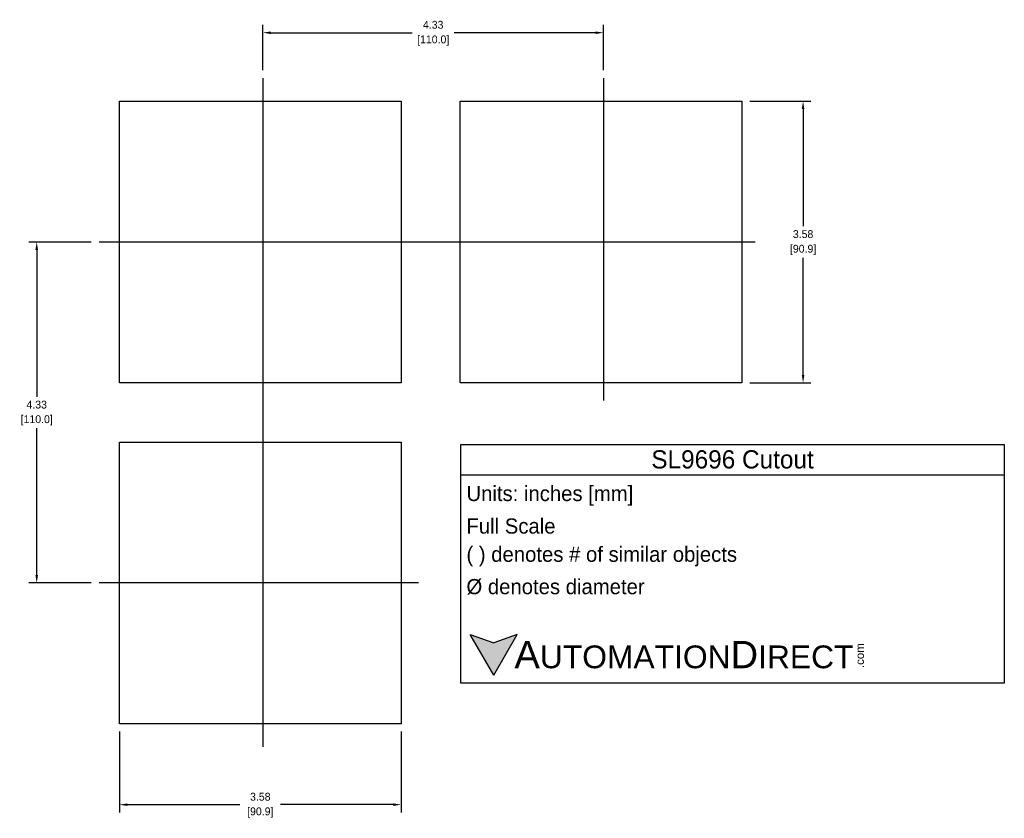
# Model space of a CAD drawing. Header units: inches. Extents: x 522.8 to 535.3, y 513.6 to 523.7.
import ezdxf

# ---------------------------------------------------------------- set-up
doc = ezdxf.new("R2010")
doc.units = ezdxf.units.IN
doc.header["$LTSCALE"] = 8
doc.header["$MEASUREMENT"] = 0
doc.linetypes.add('CENTER', pattern=[2, 1.25, -0.25, 0.25, -0.25])
for name, color, linetype in [('Centerline', 40, 'CENTER'), ('Dimensions', 140, 'Continuous'), ('Text', 140, 'Continuous')]:
    doc.layers.add(name, color=color, linetype=linetype)
doc.styles.add('\\M+2ABAC\\M+2A6A11', font='txt')
doc.dimstyles.get("Standard").update_dxf_attribs({"dimtxt": 0.1, "dimasz": 0.1, "dimexe": 0.1, "dimexo": 0.1, "dimgap": 0.05, "dimtad": 0, "dimtih": 1, "dimtoh": 1, "dimzin": 0, "dimdsep": 46, "dimtxsty": 'Standard', "dimcen": 0, "dimclrd": 256, "dimclre": 256, "dimclrt": 256, "dimadec": 0, "dimazin": 0, "dimtfac": 1, "dimtofl": 0, "dimtmove": 0, "dimatfit": 3, "dimfxl": 0, "dimtolj": 1, "dimtzin": 0, "dimarcsym": 0})

# ---------------------------------------------------------------- blocks, each defined once
blk = doc.blocks.new('*D8')
at = {"layer": 'DEFPOINTS', "color": 0}
for p in [(531.953, 522.698), (531.953, 519.118), (532.732, 519.118)]:
    blk.add_point(p, dxfattribs=at)
at = {"layer": 'Dimensions', "lineweight": -2}
for p, q in [((532.053, 522.698), (532.832, 522.698)), ((532.732, 522.598), (532.732, 521.108)), ((532.732, 519.218), (532.732, 520.708)), ((532.053, 519.118), (532.832, 519.118))]:
    blk.add_line(p, q, dxfattribs=at)
at = {"layer": 'Dimensions'}
for points in [[(532.715, 522.598), (532.748, 522.598), (532.732, 522.698)], [(532.715, 519.218), (532.748, 519.218), (532.732, 519.118)]]:
    blk.add_solid(points, dxfattribs=at)
at = {"layer": 'Dimensions', "char_height": 0.1, "attachment_point": 5}
for s, insert in [('\\A1;3.58', (532.732, 521.008)), ('\\A1;[90.9]', (532.732, 520.808))]:
    blk.add_mtext(s, dxfattribs=dict(at, insert=insert))
blk = doc.blocks.new('*D10')
at = {"layer": 'DEFPOINTS', "color": 0}
for p in [(524.042, 514.787), (527.622, 514.787), (527.622, 513.759)]:
    blk.add_point(p, dxfattribs=at)
at = {"layer": 'Dimensions', "lineweight": -2}
for p, q in [((524.042, 514.687), (524.042, 513.659)), ((527.622, 514.687), (527.622, 513.659)), ((524.142, 513.759), (525.573, 513.759)), ((527.522, 513.759), (526.09, 513.759))]:
    blk.add_line(p, q, dxfattribs=at)
at = {"layer": 'Dimensions'}
for points in [[(524.142, 513.775), (524.142, 513.742), (524.042, 513.759)], [(527.522, 513.775), (527.522, 513.742), (527.622, 513.759)]]:
    blk.add_solid(points, dxfattribs=at)
at = {"layer": 'Dimensions', "char_height": 0.1, "attachment_point": 5}
for s, insert in [('\\A1;3.58', (525.832, 513.859)), ('\\A1;[90.9]', (525.832, 513.659))]:
    blk.add_mtext(s, dxfattribs=dict(at, insert=insert))
blk = doc.blocks.new('*D11')
at = {"layer": 'DEFPOINTS', "color": 0}
for p in [(522.99, 520.908), (523.782, 520.908), (523.782, 516.577)]:
    blk.add_point(p, dxfattribs=at)
at = {"layer": 'Dimensions', "lineweight": -2}
for p, q in [((523.682, 520.908), (522.89, 520.908)), ((522.99, 520.808), (522.99, 518.942)), ((522.99, 516.677), (522.99, 518.542)), ((523.682, 516.577), (522.89, 516.577))]:
    blk.add_line(p, q, dxfattribs=at)
at = {"layer": 'Dimensions'}
for points in [[(522.973, 520.808), (523.007, 520.808), (522.99, 520.908)], [(522.973, 516.677), (523.007, 516.677), (522.99, 516.577)]]:
    blk.add_solid(points, dxfattribs=at)
at = {"layer": 'Dimensions', "char_height": 0.1, "attachment_point": 5}
for s, insert in [('\\A1;4.33', (522.99, 518.842)), ('\\A1;[110.0]', (522.99, 518.642))]:
    blk.add_mtext(s, dxfattribs=dict(at, insert=insert))
blk = doc.blocks.new('*D12')
at = {"layer": 'DEFPOINTS', "color": 0}
for p in [(530.195, 523.568), (525.864, 522.99), (530.195, 522.99)]:
    blk.add_point(p, dxfattribs=at)
at = {"layer": 'Dimensions', "lineweight": -2}
for p, q in [((525.864, 523.09), (525.864, 523.668)), ((525.964, 523.568), (527.763, 523.568)), ((530.095, 523.568), (528.296, 523.568)), ((530.195, 523.09), (530.195, 523.668))]:
    blk.add_line(p, q, dxfattribs=at)
at = {"layer": 'Dimensions'}
for points in [[(525.964, 523.584), (525.964, 523.551), (525.864, 523.568)], [(530.095, 523.584), (530.095, 523.551), (530.195, 523.568)]]:
    blk.add_solid(points, dxfattribs=at)
at = {"layer": 'Dimensions', "char_height": 0.1, "attachment_point": 5}
for s, insert in [('\\A1;4.33', (528.03, 523.668)), ('\\A1;[110.0]', (528.03, 523.468))]:
    blk.add_mtext(s, dxfattribs=dict(at, insert=insert))

msp = doc.modelspace()

# ---------------------------------------------------------------- hatches: boundary and pattern name
at = {"layer": 'Text'}
msp.add_hatch(color=256, dxfattribs=at).paths.add_polyline_path([(528.799, 515.406), (529.096, 515.922), (528.799, 515.814), (528.501, 515.922)])

# ---------------------------------------------------------------- linework, layer by layer
for p, q in [((524.042, 522.698), (527.622, 522.698)), ((524.042, 519.118), (524.042, 522.698)), ((527.622, 522.698), (527.622, 519.118)), ((528.373, 522.698), (531.953, 522.698)), ((528.373, 519.118), (528.373, 522.698)), ((531.953, 522.698), (531.953, 519.118)), ((527.622, 519.118), (524.042, 519.118)), ((531.953, 519.118), (528.373, 519.118)), ((524.042, 518.367), (527.622, 518.367)), ((524.042, 514.787), (524.042, 518.367)), ((527.622, 518.367), (527.622, 514.787)), ((527.622, 514.787), (524.042, 514.787))]:
    msp.add_line(p, q)
at = {"layer": 'Centerline'}
for p, q in [((525.864, 522.99), (525.864, 514.494)), ((530.195, 522.99), (530.195, 518.896)), ((532.121, 520.908), (523.782, 520.908)), ((527.841, 516.577), (523.782, 516.577))]:
    msp.add_line(p, q, dxfattribs=at)
at = {"layer": 'Text'}
for p, q in [((528.381, 518.337), (535.29, 518.337)), ((528.381, 515.304), (528.381, 518.337)), ((535.29, 518.337), (535.29, 515.304)), ((528.381, 517.952), (535.29, 517.952)), ((528.799, 515.406), (528.501, 515.922)), ((528.501, 515.922), (528.799, 515.814)), ((528.799, 515.406), (529.096, 515.922)), ((529.096, 515.922), (528.799, 515.814)), ((535.29, 515.304), (528.381, 515.304))]:
    msp.add_line(p, q, dxfattribs=at)

# ---------------------------------------------------------------- texts
at = {"layer": 'Text', "style": '\\M+2ABAC\\M+2A6A11'}
for s, insert, char_height, width, attachment_point in [('SL9696 Cutout', (531.835, 518.145), 0.23143, 6.90867, 5), ('{\\fArial|b0|i0|c0|p34;     \\H1.2x;A\\H0.8333x;UTOMATION\\H1.2x;D\\H0.8333x;IRECT}', (528.501, 515.664), 0.28929, 4.90919, 4)]:
    msp.add_mtext(s, dxfattribs=dict(at, insert=insert, char_height=char_height, width=width, attachment_point=attachment_point))
at = {"layer": 'Text', "char_height": 0.19286, "attachment_point": 4}
for s, insert, width in [(' Units: inches [mm]', (528.381, 517.684), 6.92748), (' Full Scale', (528.381, 517.298), 6.90867), (' ( ) denotes # of similar objects', (528.381, 516.912), 6.90867), (' %%C denotes diameter', (528.381, 516.526), 6.90867)]:
    msp.add_mtext(s, dxfattribs=dict(at, insert=insert, width=width))
at = {"layer": 'Text', "insert": (533.401, 515.495), "char_height": 0.10414, "width": 0.30861, "attachment_point": 1, "rotation": 90, "style": '\\M+2ABAC\\M+2A6A11'}
msp.add_mtext('{\\fArial|b0|i0|c0|p34;.com}', dxfattribs=at)

# ---------------------------------------------------------------- dimensions: what is measured, and where the dimension line sits
at = {"layer": 'Dimensions'}
for base, p1, p2, picture, middle in [((530.195, 523.568), (525.864, 522.99), (530.195, 522.99), '*D12', (528.03, 523.568)), ((527.622, 513.759), (524.042, 514.787), (527.622, 514.787), '*D10', (525.832, 513.759))]:
    dim = msp.add_linear_dim(base=base, p1=p1, p2=p2, dimstyle='Standard', override={"dimpost": '\\X'}, dxfattribs=at)
    dim.commit()
    dim.dimension.update_dxf_attribs({"geometry": picture, "text_midpoint": middle})
for base, p1, p2, picture, middle in [((532.732, 519.118), (531.953, 522.698), (531.953, 519.118), '*D8', (532.732, 520.908)), ((522.99, 520.908), (523.782, 516.577), (523.782, 520.908), '*D11', (522.99, 518.742))]:
    dim = msp.add_linear_dim(base=base, p1=p1, p2=p2, angle=90, dimstyle='Standard', override={"dimpost": '\\X'}, dxfattribs=at)
    dim.commit()
    dim.dimension.update_dxf_attribs({"geometry": picture, "text_midpoint": middle})

doc.saveas('drawing.dxf')
